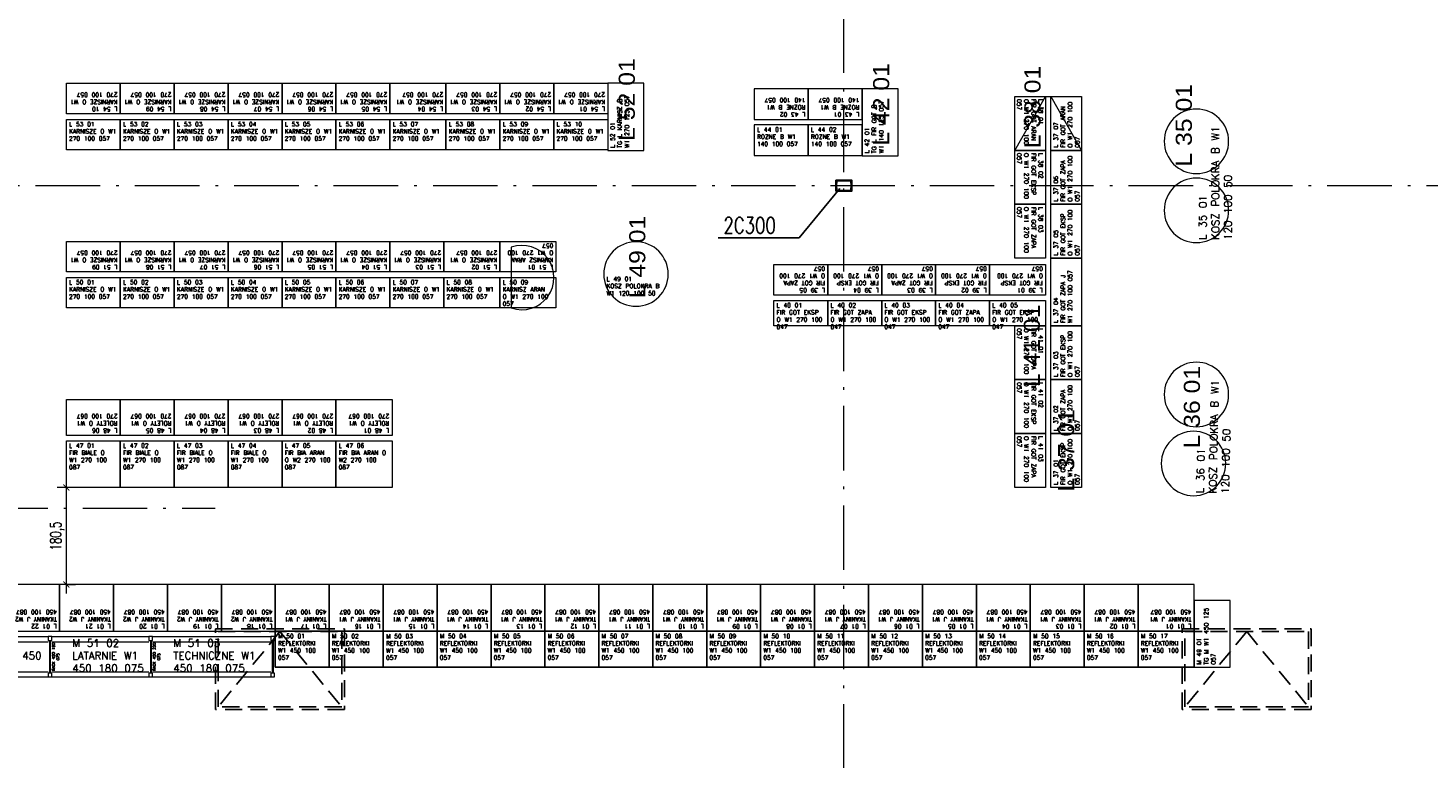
# Model space of a CAD drawing. Extents: x 153948 to 285449, y -89387 to -60195.
# Tile 13 of 108: x 249001 to 251608, y -83147 to -81786. Entities that reach past the tile are written whole.
import ezdxf

# ---------------------------------------------------------------- set-up
doc = ezdxf.new("R2010")
doc.units = 0
doc.header["$LTSCALE"] = 100
doc.header["$MEASUREMENT"] = 0
doc.header["$PDMODE"] = 1
doc.linetypes.add('ACAD_ISO10W100', pattern=[18.5, 12, -3, 0.5, -3])
doc.linetypes.add('HIDDEN2', pattern=[4.7625, 3.175, -1.5875])
doc.layers.get('0').update_dxf_attribs({"linetype": 'CONTINUOUS'})
doc.layers.get('DEFPOINTS').update_dxf_attribs({"linetype": 'CONTINUOUS'})
for name, color, linetype in [('1', 2, 'CONTINUOUS'), ('K-STA', 2, 'CONTINUOUS'), ('mago', 7, 'CONTINUOUS'), ('RS Minimasa VBA', 7, 'CONTINUOUS'), ('TEXT', 11, 'CONTINUOUS'), ('ŚWIETLIK', 2, 'CONTINUOUS')]:
    doc.layers.add(name, color=color, linetype=linetype)
for name, color, linetype, lineweight in [('A-WYMIARY100', 7, 'CONTINUOUS', 15), ('OSIE', 8, 'ACAD_ISO10W100', 15), ('R270', 5, 'CONTINUOUS', 13), ('R450', 1, 'CONTINUOUS', 13), ('RAK 140', 7, 'CONTINUOUS', 13), ('RAK 270', 5, 'CONTINUOUS', 13), ('RAK_450', 7, 'CONTINUOUS', 13), ('RS REGAŁY', 7, 'CONTINUOUS', 13)]:
    doc.layers.add(name, color=color, linetype=linetype, lineweight=lineweight)
doc.styles.add('arial', font='arial.ttf', dxfattribs={"width": 1.1})
doc.styles.get("Standard").update_dxf_attribs({"font": 'txt.shx'})
doc.styles.add('TXT3', font='SIMPLEX.SHX', dxfattribs={"width": 0.75, "height": 40})
doc.styles.add('wym_romans', font='romans.shx', dxfattribs={"width": 0.7})
doc.dimstyles.new('100_CM_krótki', dxfattribs={"dimscale": 10, "dimtxt": 2, "dimasz": 1.1, "dimexe": 1.7, "dimexo": 2, "dimgap": 0.5, "dimtad": 1, "dimdec": 1, "dimrnd": 0.5, "dimzin": 9, "dimtxsty": 'wym_romans', "dimblk": 'ARCHTICK', "dimcen": 2, "dimdle": 1.7, "dimclrd": 256, "dimclre": 256, "dimclrt": 151, "dimadec": 1, "dimazin": 2, "dimtfac": 1, "dimtdec": 1, "dimtix": 1, "dimtmove": 1, "dimatfit": 2, "dimldrblk": 'ARCHTICK', "dimfxl": 1.8, "dimfxlon": 1, "dimtolj": 1, "dimtzin": 0, "dimlwd": -1, "dimlwe": -1, "dimarcsym": 0})

# ---------------------------------------------------------------- blocks, each defined once
blk = doc.blocks.new('SC300X2')
at = {"layer": '1'}
for points in [[(-15, 10), (-15, 0), (-13.8, 0), (-13.2, 8.1, -0.391021), (-12.2, 9), (12.2, 9, -0.391021), (13.2, 8.1), (13.8, 0), (15, 0), (15, 10)], [(-15, -10), (-15, 0), (-13.8, 0), (-13.2, -8.1, 0.391021), (-12.2, -9), (12.2, -9, 0.391021), (13.2, -8.1), (13.8, 0), (15, 0), (15, -10)]]:
    blk.add_lwpolyline(points, format="xyb", close=True, dxfattribs=at)
blk = doc.blocks.new('RACK 450 220 075')
at = {"color": 1}
for p, q in [((2.75, 68), (2.75, 7)), ((4.25, 68), (4.25, 7)), ((7, 75), (227, 75)), ((7, 65.5), (227, 65.5)), ((7, 9.5), (227, 9.5)), ((7, 0), (227, 0))]:
    blk.add_line(p, q, dxfattribs=at)
for points in [[(0, 68), (7, 68), (7, 75), (0, 75)], [(0, 0), (7, 0), (7, 7), (0, 7)]]:
    blk.add_lwpolyline(points, close=True, dxfattribs=at)
at = {"color": 1, "insert": (14.25, 37.5), "char_height": 5, "width": 61, "attachment_point": 5, "rotation": 90}
blk.add_mtext('RACK 450 220 075', dxfattribs=at)
blk = doc.blocks.new('RACK 450 180 075')
at = {"color": 1}
for p, q in [((2.75, 68), (2.75, 7)), ((4.25, 68), (4.25, 7)), ((7, 75), (187.8, 75)), ((7, 65.5), (187.8, 65.5)), ((7, 9.5), (187.8, 9.5)), ((7, 0), (187.8, 0))]:
    blk.add_line(p, q, dxfattribs=at)
for points in [[(0, 68), (7, 68), (7, 75), (0, 75)], [(0, 0), (7, 0), (7, 7), (0, 7)]]:
    blk.add_lwpolyline(points, close=True, dxfattribs=at)
at = {"color": 1, "insert": (14.25, 37.5), "char_height": 5, "width": 61, "attachment_point": 5, "rotation": 90}
blk.add_mtext('RACK 450 180 075', dxfattribs=at)
blk = doc.blocks.new('NOGA RACK 450 007 075')
at = {"color": 1}
for p, q in [((2.8, 68), (2.8, 7)), ((4.2, 68), (4.2, 7))]:
    blk.add_line(p, q, dxfattribs=at)
for points in [[(0, 68), (7, 68), (7, 75), (0, 75)], [(0, 0), (7, 0), (7, 7), (0, 7)]]:
    blk.add_lwpolyline(points, close=True, dxfattribs=at)
blk = doc.blocks.new('_ARCHTICK')
at = {"color": 0, "linetype": 'ByBlock', "const_width": 0.15}
blk.add_lwpolyline([(-0.5, -0.5), (0.5, 0.5)], dxfattribs=at)
blk = doc.blocks.new('*D806')
at = {"layer": 'A-WYMIARY100', "transparency": 16777216}
for p, q in [((249072.8, -82838.8), (249072.8, -82624.3)), ((249072.8, -82641.3), (249055.8, -82641.3)), ((249072.8, -82821.8), (249089.8, -82821.8))]:
    blk.add_line(p, q, dxfattribs=at)
at = {"layer": 'DEFPOINTS', "color": 0, "transparency": 16777216}
for p in [(249072.8, -82641.3), (249072.8, -82641.3), (249060.2, -82821.8)]:
    blk.add_point(p, dxfattribs=at)
at = {"layer": 'A-WYMIARY100', "transparency": 16777216, "xscale": 11, "yscale": 11, "zscale": 11}
for p, rotation in [((249072.8, -82641.3), 90), ((249072.8, -82821.8), 270)]:
    blk.add_blockref('_ARCHTICK', p, dxfattribs=dict(at, rotation=rotation))
at = {"layer": 'A-WYMIARY100', "color": 151, "transparency": 16777216, "insert": (249055.9, -82731.6), "char_height": 20, "attachment_point": 5, "rotation": 90, "style": 'wym_romans'}
blk.add_mtext('\\A1;180,5', dxfattribs=at)

msp = doc.modelspace()

# ---------------------------------------------------------------- linework, layer by layer
at = {"layer": 'OSIE', "ltscale": 0.1}
for p, q in [((250520.4, -86679.55), (250520.4, -73374.65)), ((247720.4, -82079.55), (263229.19, -82079.55)), ((248363.17, -82679.55), (249349.98, -82679.55))]:
    msp.add_line(p, q, dxfattribs=at)
at = {"layer": 'R270', "extrusion": (0, -1.22465e-16, -1)}
for points in [[(-249072.77, -81889.15), (-249173.17, -81889.15), (-249173.17, -81946.15), (-249072.77, -81946.15)], [(-249173.17, -81889.15), (-249273.57, -81889.15), (-249273.57, -81946.15), (-249173.17, -81946.15)], [(-249273.57, -81889.15), (-249373.97, -81889.15), (-249373.97, -81946.15), (-249273.57, -81946.15)], [(-249373.97, -81889.15), (-249474.37, -81889.15), (-249474.37, -81946.15), (-249373.97, -81946.15)], [(-249474.37, -81889.15), (-249574.77, -81889.15), (-249574.77, -81946.15), (-249474.37, -81946.15)], [(-249574.77, -81889.15), (-249675.17, -81889.15), (-249675.17, -81946.15), (-249574.77, -81946.15)], [(-249675.17, -81889.15), (-249779.57, -81889.15), (-249779.57, -81946.15), (-249675.17, -81946.15)], [(-249779.57, -81889.15), (-249879.97, -81889.15), (-249879.97, -81946.15), (-249779.57, -81946.15)], [(-249879.97, -81889.15), (-249980.37, -81889.15), (-249980.37, -81946.15), (-249879.97, -81946.15)], [(-249980.37, -81889.15), (-250080.77, -81889.15), (-250080.77, -81946.15), (-249980.37, -81946.15)], [(-250838.97, -82013.92), (-250838.97, -81913.52), (-250895.97, -81913.52), (-250895.97, -82013.92)], [(-250905.97, -82013.92), (-250905.97, -81913.52), (-250962.97, -81913.52), (-250962.97, -82013.92)], [(-249072.77, -81956.15), (-249173.17, -81956.15), (-249173.17, -82013.15), (-249072.77, -82013.15)], [(-249173.17, -81956.15), (-249273.57, -81956.15), (-249273.57, -82013.15), (-249173.17, -82013.15)], [(-249273.57, -81956.15), (-249373.97, -81956.15), (-249373.97, -82013.15), (-249273.57, -82013.15)], [(-249373.97, -81956.15), (-249474.37, -81956.15), (-249474.37, -82013.15), (-249373.97, -82013.15)], [(-249474.37, -81956.15), (-249574.77, -81956.15), (-249574.77, -82013.15), (-249474.37, -82013.15)], [(-249574.77, -81956.15), (-249675.17, -81956.15), (-249675.17, -82013.15), (-249574.77, -82013.15)], [(-249675.17, -81956.15), (-249779.57, -81956.15), (-249779.57, -82013.15), (-249675.17, -82013.15)], [(-249779.57, -81956.15), (-249879.97, -81956.15), (-249879.97, -82013.15), (-249779.57, -82013.15)], [(-249879.97, -81956.15), (-249980.37, -81956.15), (-249980.37, -82013.15), (-249879.97, -82013.15)], [(-249980.37, -81956.15), (-250080.77, -81956.15), (-250080.77, -82013.15), (-249980.37, -82013.15)], [(-250838.97, -82114.32), (-250838.97, -82013.92), (-250895.97, -82013.92), (-250895.97, -82114.32)], [(-250905.97, -82114.32), (-250905.97, -82013.92), (-250962.97, -82013.92), (-250962.97, -82114.32)], [(-250838.97, -82214.72), (-250838.97, -82114.32), (-250895.97, -82114.32), (-250895.97, -82214.72)], [(-250905.97, -82214.72), (-250905.97, -82114.32), (-250962.97, -82114.32), (-250962.97, -82214.72)], [(-249072.77, -82183.24), (-249173.17, -82183.24), (-249173.17, -82240.24), (-249072.77, -82240.24)], [(-249173.17, -82183.24), (-249273.57, -82183.24), (-249273.57, -82240.24), (-249173.17, -82240.24)], [(-249273.57, -82183.24), (-249373.97, -82183.24), (-249373.97, -82240.24), (-249273.57, -82240.24)], [(-249373.97, -82183.24), (-249474.37, -82183.24), (-249474.37, -82240.24), (-249373.97, -82240.24)], [(-249474.37, -82183.24), (-249574.77, -82183.24), (-249574.77, -82240.24), (-249474.37, -82240.24)], [(-249574.77, -82183.24), (-249675.17, -82183.24), (-249675.17, -82240.24), (-249574.77, -82240.24)], [(-249675.17, -82183.24), (-249775.57, -82183.24), (-249775.57, -82240.24), (-249675.17, -82240.24)], [(-249775.57, -82183.24), (-249879.97, -82183.24), (-249879.97, -82240.24), (-249775.57, -82240.24)], [(-249879.97, -82183.24), (-249984.37, -82183.24), (-249984.37, -82240.24), (-249879.97, -82240.24)], [(-250389.97, -82226.12), (-250490.37, -82226.12), (-250490.37, -82283.12), (-250389.97, -82283.12)], [(-250490.37, -82226.12), (-250590.77, -82226.12), (-250590.77, -82283.12), (-250490.37, -82283.12)], [(-250590.77, -82226.12), (-250691.17, -82226.12), (-250691.17, -82283.12), (-250590.77, -82283.12)], [(-250691.17, -82226.12), (-250791.57, -82226.12), (-250791.57, -82283.12), (-250691.17, -82283.12)], [(-250791.57, -82226.12), (-250895.97, -82226.12), (-250895.97, -82283.12), (-250791.57, -82283.12)], [(-250905.97, -82340.12), (-250905.97, -82214.72), (-250962.97, -82214.72), (-250962.97, -82340.12)], [(-249072.77, -82250.24), (-249173.17, -82250.24), (-249173.17, -82307.24), (-249072.77, -82307.24)], [(-249173.17, -82250.24), (-249273.57, -82250.24), (-249273.57, -82307.24), (-249173.17, -82307.24)], [(-249273.57, -82250.24), (-249373.97, -82250.24), (-249373.97, -82307.24), (-249273.57, -82307.24)], [(-249373.97, -82250.24), (-249474.37, -82250.24), (-249474.37, -82307.24), (-249373.97, -82307.24)], [(-249474.37, -82250.24), (-249574.77, -82250.24), (-249574.77, -82307.24), (-249474.37, -82307.24)], [(-249574.77, -82250.24), (-249675.17, -82250.24), (-249675.17, -82307.24), (-249574.77, -82307.24)], [(-249675.17, -82250.24), (-249775.57, -82250.24), (-249775.57, -82307.24), (-249675.17, -82307.24)], [(-249775.57, -82250.24), (-249879.97, -82250.24), (-249879.97, -82307.24), (-249775.57, -82307.24)], [(-249879.97, -82250.24), (-249984.37, -82250.24), (-249984.37, -82307.24), (-249879.97, -82307.24)], [(-250389.97, -82293.12), (-250490.37, -82293.12), (-250490.37, -82340.12), (-250389.97, -82340.12)], [(-250490.37, -82293.12), (-250590.77, -82293.12), (-250590.77, -82340.12), (-250490.37, -82340.12)], [(-250590.77, -82293.12), (-250691.17, -82293.12), (-250691.17, -82340.12), (-250590.77, -82340.12)], [(-250691.17, -82293.12), (-250791.57, -82293.12), (-250791.57, -82340.12), (-250691.17, -82340.12)], [(-250791.57, -82293.12), (-250895.97, -82293.12), (-250895.97, -82340.12), (-250791.57, -82340.12)], [(-250838.97, -82440.52), (-250838.97, -82340.12), (-250895.97, -82340.12), (-250895.97, -82440.52)], [(-250905.97, -82440.52), (-250905.97, -82340.12), (-250962.97, -82340.12), (-250962.97, -82440.52)], [(-250838.97, -82540.92), (-250838.97, -82440.52), (-250895.97, -82440.52), (-250895.97, -82540.92)], [(-250905.97, -82540.92), (-250905.97, -82440.52), (-250962.97, -82440.52), (-250962.97, -82540.92)], [(-249072.77, -82477.32), (-249173.17, -82477.32), (-249173.17, -82544.32), (-249072.77, -82544.32)], [(-249173.17, -82477.32), (-249273.57, -82477.32), (-249273.57, -82544.32), (-249173.17, -82544.32)], [(-249273.57, -82477.32), (-249373.97, -82477.32), (-249373.97, -82544.32), (-249273.57, -82544.32)], [(-249373.97, -82477.32), (-249474.37, -82477.32), (-249474.37, -82544.32), (-249373.97, -82544.32)], [(-249474.37, -82477.32), (-249574.77, -82477.32), (-249574.77, -82544.32), (-249474.37, -82544.32)], [(-249574.77, -82477.32), (-249679.17, -82477.32), (-249679.17, -82544.32), (-249574.77, -82544.32)], [(-250838.97, -82641.32), (-250838.97, -82540.92), (-250895.97, -82540.92), (-250895.97, -82641.32)], [(-250905.97, -82641.32), (-250905.97, -82540.92), (-250962.97, -82540.92), (-250962.97, -82641.32)], [(-249072.77, -82554.32), (-249173.17, -82554.32), (-249173.17, -82641.32), (-249072.77, -82641.32)], [(-249173.17, -82554.32), (-249273.57, -82554.32), (-249273.57, -82641.32), (-249173.17, -82641.32)], [(-249273.57, -82554.32), (-249373.97, -82554.32), (-249373.97, -82641.32), (-249273.57, -82641.32)], [(-249373.97, -82554.32), (-249474.37, -82554.32), (-249474.37, -82641.32), (-249373.97, -82641.32)], [(-249474.37, -82554.32), (-249574.77, -82554.32), (-249574.77, -82641.32), (-249474.37, -82641.32)], [(-249574.77, -82554.32), (-249679.17, -82554.32), (-249679.17, -82641.32), (-249574.77, -82641.32)]]:
    msp.add_lwpolyline(points, close=True, dxfattribs=at)
msp.add_lwpolyline([(-249901.22, -82261.05), (-249901.22, -82307.24, -1.4023538), (-249901.22, -82194.05), (-249901.22, -82251.05)], format="xyb", close=True, dxfattribs=at)
at = {"layer": 'R450', "lineweight": -3}
for points in [[(249461.8, -82975.79), (249562.2, -82975.79), (249562.2, -82908.79), (249461.8, -82908.79)], [(249562.2, -82975.79), (249662.6, -82975.79), (249662.6, -82908.79), (249562.2, -82908.79)], [(249662.6, -82975.79), (249763, -82975.79), (249763, -82908.79), (249662.6, -82908.79)], [(249763, -82975.79), (249863.4, -82975.79), (249863.4, -82908.79), (249763, -82908.79)], [(249863.4, -82975.79), (249963.8, -82975.79), (249963.8, -82908.79), (249863.4, -82908.79)], [(249963.8, -82975.79), (250064.2, -82975.79), (250064.2, -82908.79), (249963.8, -82908.79)], [(250064.2, -82975.79), (250164.6, -82975.79), (250164.6, -82908.79), (250064.2, -82908.79)], [(250164.6, -82975.79), (250265, -82975.79), (250265, -82908.79), (250164.6, -82908.79)], [(250265, -82975.79), (250365.4, -82975.79), (250365.4, -82908.79), (250265, -82908.79)], [(250365.4, -82975.79), (250465.8, -82975.79), (250465.8, -82908.79), (250365.4, -82908.79)], [(250465.8, -82975.79), (250566.2, -82975.79), (250566.2, -82908.79), (250465.8, -82908.79)], [(250566.2, -82975.79), (250666.6, -82975.79), (250666.6, -82908.79), (250566.2, -82908.79)], [(250666.6, -82975.79), (250767, -82975.79), (250767, -82908.79), (250666.6, -82908.79)], [(250767, -82975.79), (250867.4, -82975.79), (250867.4, -82908.79), (250767, -82908.79)], [(250867.4, -82975.79), (250967.8, -82975.79), (250967.8, -82908.79), (250867.4, -82908.79)], [(250967.8, -82975.79), (251068.2, -82975.79), (251068.2, -82908.79), (250967.8, -82908.79)], [(251068.2, -82975.79), (251172.6, -82975.79), (251172.6, -82908.79), (251068.2, -82908.79)]]:
    msp.add_lwpolyline(points, close=True, dxfattribs=at)
at = {"layer": 'RAK 140', "extrusion": (0, -1.22465e-16, -1)}
for points in [[(-250453.97, -81899.15), (-250353.57, -81899.15), (-250353.57, -81956.15), (-250453.97, -81956.15)], [(-250554.37, -81899.15), (-250453.97, -81899.15), (-250453.97, -81956.15), (-250554.37, -81956.15)], [(-250621.37, -82024.15), (-250621.37, -81899.15), (-250554.37, -81899.15), (-250554.37, -82024.15)], [(-250453.97, -81966.15), (-250353.57, -81966.15), (-250353.57, -82023.15), (-250453.97, -82023.15)], [(-250554.37, -81966.15), (-250453.97, -81966.15), (-250453.97, -82023.15), (-250554.37, -82023.15)]]:
    msp.add_lwpolyline(points, close=True, dxfattribs=at)
for centre in [(-251176.77, -81997.02), (-251176.77, -82125.51), (-250133.31, -82244.05), (-251176.77, -82468.12), (-251171.41, -82596.6)]:
    msp.add_circle(centre, 60, dxfattribs=at)
at = {"layer": 'RAK 270', "extrusion": (0, -1.22465e-16, -1)}
for p, q in [((250838.97, -82013.92), (250895.97, -81913.52)), ((250895.97, -81913.52), (250905.97, -81913.52)), ((250905.97, -81913.52), (250962.97, -82013.92))]:
    msp.add_line(p, q, dxfattribs=at)
msp.add_lwpolyline([(-250147.77, -82014.15), (-250147.77, -81889.15), (-250080.77, -81889.15), (-250080.77, -82014.15)], close=True, dxfattribs=at)
at = {"layer": 'RAK_450', "extrusion": (0, -1.22465e-16, -1)}
for points in [[(-249060.2, -82821.79), (-248959.8, -82821.79), (-248959.8, -82908.79), (-249060.2, -82908.79)], [(-249160.6, -82821.79), (-249060.2, -82821.79), (-249060.2, -82908.79), (-249160.6, -82908.79)], [(-249261, -82821.79), (-249160.6, -82821.79), (-249160.6, -82908.79), (-249261, -82908.79)], [(-249361.4, -82821.79), (-249261, -82821.79), (-249261, -82908.79), (-249361.4, -82908.79)], [(-249461.8, -82821.79), (-249361.4, -82821.79), (-249361.4, -82908.79), (-249461.8, -82908.79)], [(-249562.2, -82821.79), (-249461.8, -82821.79), (-249461.8, -82908.79), (-249562.2, -82908.79)], [(-249662.6, -82821.79), (-249562.2, -82821.79), (-249562.2, -82908.79), (-249662.6, -82908.79)], [(-249763, -82821.79), (-249662.6, -82821.79), (-249662.6, -82908.79), (-249763, -82908.79)], [(-249863.4, -82821.79), (-249763, -82821.79), (-249763, -82908.79), (-249863.4, -82908.79)], [(-249963.8, -82821.79), (-249863.4, -82821.79), (-249863.4, -82908.79), (-249963.8, -82908.79)], [(-250064.2, -82821.79), (-249963.8, -82821.79), (-249963.8, -82908.79), (-250064.2, -82908.79)], [(-250164.6, -82821.79), (-250064.2, -82821.79), (-250064.2, -82908.79), (-250164.6, -82908.79)], [(-250265, -82821.79), (-250164.6, -82821.79), (-250164.6, -82908.79), (-250265, -82908.79)], [(-250365.4, -82821.79), (-250265, -82821.79), (-250265, -82908.79), (-250365.4, -82908.79)], [(-250465.8, -82821.79), (-250365.4, -82821.79), (-250365.4, -82908.79), (-250465.8, -82908.79)], [(-250566.2, -82821.79), (-250465.8, -82821.79), (-250465.8, -82908.79), (-250566.2, -82908.79)], [(-250666.6, -82821.79), (-250566.2, -82821.79), (-250566.2, -82908.79), (-250666.6, -82908.79)], [(-250767, -82821.79), (-250666.6, -82821.79), (-250666.6, -82908.79), (-250767, -82908.79)], [(-250867.4, -82821.79), (-250767, -82821.79), (-250767, -82908.79), (-250867.4, -82908.79)], [(-250967.8, -82821.79), (-250867.4, -82821.79), (-250867.4, -82908.79), (-250967.8, -82908.79)], [(-251068.2, -82821.79), (-250967.8, -82821.79), (-250967.8, -82908.79), (-251068.2, -82908.79)], [(-251172.6, -82821.79), (-251068.2, -82821.79), (-251068.2, -82908.79), (-251172.6, -82908.79)]]:
    msp.add_lwpolyline(points, close=True, dxfattribs=at)
at = {"layer": 'RAK_450'}
msp.add_lwpolyline([(251239.6, -82975.79), (251239.6, -82851.79), (251172.6, -82851.79), (251172.6, -82975.79)], close=True, dxfattribs=at)
at = {"layer": 'TEXT'}
for p, q in [((250437.03, -82176.45), (250512.9, -82084.55)), ((250286.36, -82176.45), (250437.03, -82176.45))]:
    msp.add_line(p, q, dxfattribs=at)
at = {"layer": 'ŚWIETLIK', "linetype": 'HIDDEN2', "ltscale": 0.1}
for p, q in [((249470.4, -82909.55), (249355.4, -83049.55)), ((249470.4, -82909.55), (249585.4, -83049.55)), ((251270.4, -82909.55), (251155.4, -83049.55)), ((251270.4, -82909.55), (251385.4, -83049.55))]:
    msp.add_line(p, q, dxfattribs=at)
for points in [[(249350.4, -82904.55), (249590.4, -82904.55), (249590.4, -83054.55), (249350.4, -83054.55)], [(249355.4, -82909.55), (249585.4, -82909.55), (249585.4, -83049.55), (249355.4, -83049.55)], [(251150.4, -82904.55), (251390.4, -82904.55), (251390.4, -83054.55), (251150.4, -83054.55)], [(251155.4, -82909.55), (251385.4, -82909.55), (251385.4, -83049.55), (251155.4, -83049.55)]]:
    msp.add_lwpolyline(points, close=True, dxfattribs=at)

# ---------------------------------------------------------------- block references
at = {"layer": 'K-STA', "ltscale": 0.5}
msp.add_blockref('SC300X2', (250520.4, -82079.55), dxfattribs=at)
at = {"layer": 'RS REGAŁY'}
for name, p in [('RACK 450 180 075', (248850.8, -82993.79)), ('RACK 450 180 075', (249038.6, -82993.79)), ('RACK 450 220 075', (249226.4, -82993.79)), ('NOGA RACK 450 007 075', (249453.4, -82993.79))]:
    msp.add_blockref(name, p, dxfattribs=at)

# ---------------------------------------------------------------- texts
at = {"layer": 'mago', "char_height": 30, "width": 672.04, "attachment_point": 1, "rotation": 90, "style": 'arial'}
for s, insert in [('L 52 01', (250101.11, -81996.28, 40)), ('L 42 01', (250574.71, -82005.28, 40)), ('L 38 01', (250856.5, -82010.22, 40)), ('L 35 01', (251138.23, -82044.12, 40)), ('L 49 01', (250120.67, -82289.31, 40)), ('L 41 01', (250855.28, -82454.54, 40)), ('L 36 01', (251153.31, -82568.7, 40)), ('L 37 01', (250919.29, -82649.04, 40))]:
    msp.add_mtext(s, dxfattribs=dict(at, insert=insert))
at = {"layer": 'RS Minimasa VBA', "attachment_point": 1}
for s, insert, char_height, width, rotation in [('L 52 01^M^JTG L KARNISZ B W1 270 125 057', (250085.77, -82009.15), 8, 120, 90), ('L 54 10^M^JKARNISZE O W1 270 100 057', (249168.17, -81941.15), 8, 95.4, 180), ('L 54 09^M^JKARNISZE O W1 270 100 057', (249268.57, -81941.15), 8, 95.4, 180), ('L 54 08^M^JKARNISZE O W1 270 100 057', (249368.97, -81941.15), 8, 95.4, 180), ('L 54 07^M^JKARNISZE O W1 270 100 057', (249469.37, -81941.15), 8, 95.4, 180), ('L 54 06^M^JKARNISZE O W1 270 100 057', (249569.77, -81941.15), 8, 95.4, 180), ('L 54 05^M^JKARNISZE O W1 270 100 057', (249670.17, -81941.15), 8, 95.4, 180), ('L 54 04^M^JKARNISZE O W1 270 100 057', (249774.57, -81941.15), 8, 99.4, 180), ('L 54 03^M^JKARNISZE O W1 270 100 057', (249874.97, -81941.15), 8, 95.4, 180), ('L 54 02^M^JKARNISZE O W1 270 100 057', (249975.37, -81941.15), 8, 95.4, 180), ('L 54 01^M^JKARNISZE O W1 270 100 057', (250075.77, -81941.15), 8, 95.4, 180), ('L 43 02^M^JROZNE B W1 140 100 057', (250448.97, -81951.15), 8, 95.4, 180), ('L 43 01^M^JROZNE B W1 140 100 057', (250549.37, -81951.15), 8, 95.4, 180), ('L 42 01^M^JTG L FIR GOT B W1 140 125 057', (250559.37, -82019.15), 8, 120, 90), ('L 38 01^M^JFIR GOT ARAN O W1 270 100 057', (250890.97, -81918.52), 8, 95.4, 270), ('L 37 07^M^JFIR GOT ARAN O W1 270 100 057', (250910.97, -82008.92), 8, 95.4, 90), ('L 35 01^M^JKOSZ POLOKRA B W1 120 100 50', (251181.77, -82180.51), 14, 243.4814, 90), ('L 38 02^M^JFIR GOT EKSP O W1 270 100 057', (250890.97, -82018.92), 8, 95.4, 270), ('L 37 06^M^JFIR GOT ZAPA O W1 270 100 057', (250910.97, -82109.32), 8, 95.4, 90), ('L 38 03^M^JFIR GOT ZAPA O W1 270 100 057', (250890.97, -82119.32), 8, 95.4, 270), ('L 37 05^M^JFIR GOT EKSP O W1 270 100 057', (250910.97, -82209.72), 8, 95.4, 90), ('L 51 09^M^JKARNISZE O W1 270 100 057', (249168.17, -82235.24), 8, 95.4, 180), ('L 51 08^M^JKARNISZE O W1 270 100 057', (249268.57, -82235.24), 8, 95.4, 180), ('L 51 07^M^JKARNISZE O W1 270 100 057', (249368.97, -82235.24), 8, 95.4, 180), ('L 51 06^M^JKARNISZE O W1 270 100 057', (249469.37, -82235.24), 8, 95.4, 180), ('L 51 05^M^JKARNISZE O W1 270 100 057', (249569.77, -82235.24), 8, 95.4, 180), ('L 51 04^M^JKARNISZE O W1 270 100 057', (249670.17, -82235.24), 8, 95.4, 180), ('L 51 03^M^JKARNISZE O W1 270 100 057', (249770.57, -82235.24), 8, 95.4, 180), ('L 51 02^M^JKARNISZE O W1 270 100 057', (249874.97, -82235.24), 8, 99.4, 180), ('L 51 01^M^JKARNISZ ARAN O W1 270 100 057', (249979.37, -82235.24), 8, 99.4, 180), ('L 37 04^M^JFIR GOT ZAPA J W1 270 100 057', (250910.97, -82335.12), 8, 120.4, 90), ('L 39 05^M^JFIR GOT ZAPA O W1 270 100 057', (250485.37, -82278.12), 8, 95.4, 180), ('L 39 04^M^JFIR GOT EKSP O W1 270 100 057', (250585.77, -82278.12), 8, 95.4, 180), ('L 39 03^M^JFIR GOT ZAPA O W1 270 100 057', (250686.17, -82278.12), 8, 95.4, 180), ('L 39 02^M^JFIR GOT EKSP O W1 270 100 057', (250786.57, -82278.12), 8, 95.4, 180), ('L 39 01^M^JFIR GOT EKSP O W1 270 100 057', (250890.97, -82278.12), 8, 99.4, 180), ('L 41 01^M^JFIR GOT ZAPA O W1 270 100 057', (250890.97, -82345.12), 8, 95.4, 270), ('L 37 03^M^JFIR GOT EKSP O W1 270 100 057', (250910.97, -82435.52), 8, 95.4, 90), ('L 41 02^M^JFIR GOT EKSP O W1 270 100 057', (250890.97, -82445.52), 8, 95.4, 270), ('L 36 01^M^JKOSZ POLOKRA B W1 120 100 50', (251176.52, -82651.71), 14, 243.5391, 88.7646), ('L 37 02^M^JFIR GOT ZAPA O W1 270 100 057', (250910.97, -82535.92), 8, 95.4, 90), ('L 48 06^M^JROLETY O W1 270 100 067', (249168.17, -82539.32), 8, 95.4, 180), ('L 48 05^M^JROLETY O W1 270 100 067', (249268.57, -82539.32), 8, 95.4, 180), ('L 48 04^M^JROLETY O W1 270 100 067', (249368.97, -82539.32), 8, 95.4, 180), ('L 48 03^M^JROLETY O W1 270 100 067', (249469.37, -82539.32), 8, 95.4, 180), ('L 48 02^M^JROLETY O W1 270 100 067', (249569.77, -82539.32), 8, 95.4, 180), ('L 48 01^M^JROLETY O W1 270 100 067', (249674.17, -82539.32), 8, 99.4, 180), ('L 41 03^M^JFIR GOT ZAPA O W1 270 100 057', (250890.97, -82545.92), 8, 95.4, 270), ('L 37 01^M^JFIR GOT EKSP O W1 270 100 057', (250910.97, -82636.32), 8, 95.4, 90), ('L 01 22^M^JTKANINY J W2 450 100 087', (249055.2, -82903.79), 8, 95.4, 180), ('L 01 21^M^JTKANINY J W2 450 100 087', (249155.6, -82903.79), 8, 95.4, 180), ('L 01 20^M^JTKANINY J W2 450 100 087', (249256, -82903.79), 8, 95.4, 180), ('L 01 19^M^JTKANINY J W2 450 100 087', (249356.4, -82903.79), 8, 95.4, 180), ('L 01 18^M^JTKANINY J W2 450 100 087', (249456.8, -82903.79), 8, 95.4, 180), ('L 01 17^M^JTKANINY J W1 450 100 087', (249557.2, -82903.79), 8, 95.3995, 180), ('L 01 16^M^JTKANINY J W1 450 100 087', (249657.6, -82903.79), 8, 95.4005, 180), ('L 01 15^M^JTKANINY J W1 450 100 087', (249758, -82903.79), 8, 95.4, 180), ('L 01 14^M^JTKANINY J W1 450 100 087', (249858.4, -82903.79), 8, 95.4, 180), ('L 01 13^M^JTKANINY J W1 450 100 087', (249958.8, -82903.79), 8, 95.4002, 180), ('L 01 12^M^JTKANINY J W1 450 100 087', (250059.2, -82903.79), 8, 95.4, 180), ('L 01 11^M^JTKANINY J W1 450 100 087', (250159.6, -82903.79), 8, 95.4, 180), ('L 01 10^M^JTKANINY J W1 450 100 087', (250260, -82903.79), 8, 95.4, 180), ('L 01 09^M^JTKANINY J W1 450 100 087', (250360.4, -82903.79), 8, 95.4, 180), ('L 01 08^M^JTKANINY J W1 450 100 087', (250460.8, -82903.79), 8, 95.4, 180), ('L 01 07^M^JTKANINY J W1 450 100 087', (250561.2, -82903.79), 8, 95.4, 180), ('L 01 06^M^JTKANINY J W1 450 100 087', (250661.6, -82903.79), 8, 95.4, 180), ('L 01 05^M^JTKANINY J W1 450 100 087', (250762, -82903.79), 8, 95.4, 180), ('L 01 04^M^JTKANINY J W1 450 100 087', (250862.4, -82903.79), 8, 95.3998, 180), ('L 01 03^M^JTKANINY J W1 450 100 087', (250962.8, -82903.79), 8, 95.4002, 180), ('L 01 02^M^JTKANINY J W1 450 100 087', (251063.2, -82903.79), 8, 95.4, 180), ('L 01 01^M^JTKANINY J W1 450 100 087', (251167.6, -82903.79), 8, 99.3998, 180), ('M 49 01^M^JTG M W1 450 125 057', (251177.6, -82970.79), 8, 119, 90), ('M 50 02^M^JREFLEKTORKI W1 450 100 057', (249567.19, -82913.8), 8, 95.6543, 359.85541), ('M 50 03^M^JREFLEKTORKI W1 450 100 057', (249667.87, -82914.03), 8, 95.1462, 0.14532)]:
    msp.add_mtext(s, dxfattribs=dict(at, insert=insert, char_height=char_height, width=width, rotation=rotation))
for s, insert, char_height, width in [('L 53 01^M^JKARNISZE O W1 270 100 057', (249077.77, -81961.15), 8, 95.4), ('L 53 02^M^JKARNISZE O W1 270 100 057', (249178.17, -81961.15), 8, 95.4), ('L 53 03^M^JKARNISZE O W1 270 100 057', (249278.57, -81961.15), 8, 95.4), ('L 53 04^M^JKARNISZE O W1 270 100 057', (249378.97, -81961.15), 8, 95.4), ('L 53 05^M^JKARNISZE O W1 270 100 057', (249479.37, -81961.15), 8, 95.4), ('L 53 06^M^JKARNISZE O W1 270 100 057', (249579.77, -81961.15), 8, 95.4), ('L 53 07^M^JKARNISZE O W1 270 100 057', (249680.17, -81961.15), 8, 99.4), ('L 53 08^M^JKARNISZE O W1 270 100 057', (249784.57, -81961.15), 8, 95.4), ('L 53 09^M^JKARNISZE O W1 270 100 057', (249884.97, -81961.15), 8, 95.4), ('L 53 10^M^JKARNISZE O W1 270 100 057', (249985.37, -81961.15), 8, 95.4), ('L 44 01^M^JROZNE B W1 140 100 057', (250358.57, -81971.15), 8, 95.4), ('L 44 02^M^JROZNE B W1 140 100 057', (250458.97, -81971.15), 8, 95.4), ('L 50 01^M^JKARNISZE O W1 270 100 057', (249077.77, -82255.24), 8, 95.4), ('L 50 02^M^JKARNISZE O W1 270 100 057', (249178.17, -82255.24), 8, 95.4), ('L 50 03^M^JKARNISZE O W1 270 100 057', (249278.57, -82255.24), 8, 95.4), ('L 50 04^M^JKARNISZE O W1 270 100 057', (249378.97, -82255.24), 8, 95.4), ('L 50 05^M^JKARNISZE O W1 270 100 057', (249479.37, -82255.24), 8, 95.4), ('L 50 06^M^JKARNISZE O W1 270 100 057', (249579.77, -82255.24), 8, 95.4), ('L 50 07^M^JKARNISZE O W1 270 100 057', (249680.17, -82255.24), 8, 95.4), ('L 50 08^M^JKARNISZE O W1 270 100 057', (249780.57, -82255.24), 8, 99.4), ('L 50 09^M^JKARNISZ ARAN O W1 270 100 057', (249884.97, -82255.24), 8, 99.4), ('L 49 01^M^JKOSZ POLOKRA B W1 120 100 50', (250078.31, -82249.05), 8, 115), ('L 40 01^M^JFIR GOT EKSP O W1 270 100 047', (250394.97, -82298.12), 8, 95.4), ('L 40 02^M^JFIR GOT ZAPA O W1 270 100 047', (250495.37, -82298.12), 8, 95.4), ('L 40 03^M^JFIR GOT EKSP O W1 270 100 047', (250595.77, -82298.12), 8, 95.4), ('L 40 04^M^JFIR GOT ZAPA O W1 270 100 047', (250696.17, -82298.12), 8, 95.4), ('L 40 05^M^JFIR GOT EKSP O W1 270 100 047', (250796.57, -82298.12), 8, 99.4), ('L 47 01^M^JFIR BIALE O W1 270 100 087', (249077.77, -82559.32), 8, 95.4), ('L 47 02^M^JFIR BIALE O W1 270 100 087', (249178.17, -82559.32), 8, 95.4), ('L 47 03^M^JFIR BIALE O W1 270 100 087', (249278.57, -82559.32), 8, 95.4), ('L 47 04^M^JFIR BIALE O W1 270 100 087', (249378.97, -82559.32), 8, 95.4), ('L 47 05^M^JFIR BIA ARAN O W2 270 100 087', (249479.37, -82559.32), 8, 95.4), ('L 47 06^M^JFIR BIA ARAN O W2 270 100 087', (249579.77, -82559.32), 8, 99.4), ('M 50 01^M^JREFLEKTORKI W1 450 100 057', (249466.8, -82913.79), 8, 95.4005), ('M 50 04^M^JREFLEKTORKI W1 450 100 057', (249768, -82913.79), 8, 95.4002), ('M 50 05^M^JREFLEKTORKI W1 450 100 057', (249868.4, -82913.79), 8, 95.4), ('M 50 06^M^JREFLEKTORKI W1 450 100 057', (249968.8, -82913.79), 8, 95.4), ('M 50 07^M^JREFLEKTORKI W1 450 100 057', (250069.2, -82913.79), 8, 95.4), ('M 50 08^M^JREFLEKTORKI W1 450 100 057', (250169.6, -82913.79), 8, 95.3998), ('M 50 09^M^JREFLEKTORKI W1 450 100 057', (250270, -82913.79), 8, 95.4), ('M 50 10^M^JREFLEKTORKI W1 450 100 057', (250370.4, -82913.79), 8, 95.4), ('M 50 11^M^JREFLEKTORKI W1 450 100 057', (250470.8, -82913.79), 8, 95.4), ('M 50 12^M^JREFLEKTORKI W1 450 100 057', (250571.2, -82913.79), 8, 95.4), ('M 50 13^M^JREFLEKTORKI W1 450 100 057', (250671.6, -82913.79), 8, 95.4), ('M 50 14^M^JREFLEKTORKI W1 450 100 057', (250772, -82913.79), 8, 95.4), ('M 50 15^M^JREFLEKTORKI W1 450 100 057', (250872.4, -82913.79), 8, 95.4), ('M 50 16^M^JREFLEKTORKI W1 450 100 057', (250972.8, -82913.79), 8, 95.4002), ('M 50 17^M^JREFLEKTORKI W1 450 100 057', (251073.2, -82913.79), 8, 99.3998), ('M 51 01^M^JLATARNIE W1 450 180 075', (248855.8, -82923.79), 14, 223), ('M 51 02^M^JLATARNIE W1 450 180 075', (249083.8, -82923.79), 14, 183), ('M 51 03^M^JTECHNICZNE W1 450 180 075', (249271.8, -82923.79), 14, 190.0005)]:
    msp.add_mtext(s, dxfattribs=dict(at, insert=insert, char_height=char_height, width=width))
at = {"layer": 'TEXT', "style": 'TXT3', "width": 0.75}
msp.add_text('2C300', height=30, dxfattribs=at).set_placement((250296.2, -82168.45))

# ---------------------------------------------------------------- dimensions: what is measured, and where the dimension line sits
at = {"layer": 'A-WYMIARY100'}
dim = msp.add_linear_dim(base=(249072.77, -82641.32), p1=(249060.2, -82821.79), p2=(249072.77, -82641.32), angle=90, dimstyle='100_CM_krótki', dxfattribs=at)
dim.commit()
dim.dimension.update_dxf_attribs({"geometry": '*D806', "text_midpoint": (249055.87, -82731.56)})

doc.saveas('drawing.dxf')
